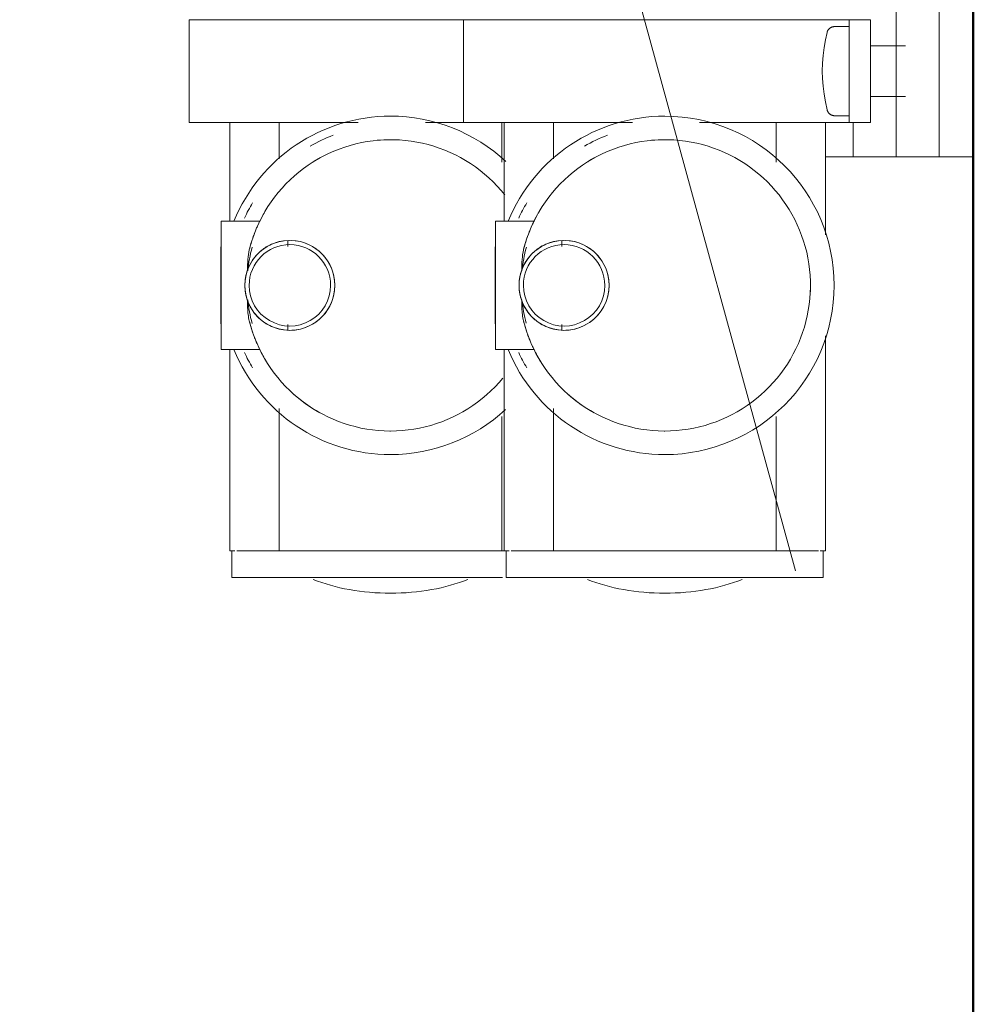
# Model space of a CAD drawing. Header units: millimetres. Extents: x -125 to 25178, y 4748 to 39091.
# Tile 48 of 98: x 17627 to 17738, y 36327 to 36442. Entities that reach past the tile are written whole.
import ezdxf

# ---------------------------------------------------------------- set-up
doc = ezdxf.new("R2010")
doc.units = ezdxf.units.MM
doc.linetypes.add('ADSK_Скрыто', pattern=[300, 150, -150])
for name, color, linetype, lineweight in [('A-DETL-____-HDLN', 90, 'ADSK_Скрыто', 9), ('A-WALL-____-MCUT', 113, 'Continuous', 50), ('A-WALL-____-OTLN', 113, 'Continuous', 20), ('M-EQPM-___-IDEN', 50, 'Continuous', 20), ('M-EQPM-____-OTLN', 50, 'Continuous', 20)]:
    doc.layers.add(name, color=color, linetype=linetype, lineweight=lineweight)

# ---------------------------------------------------------------- blocks, each defined once
blk = doc.blocks.new('Прямая форма - V line-613630-В_Этаж 03_Отопление')
at = {"layer": 'A-WALL-____-MCUT', "color": 9}
blk.add_line((7702.21, 0), (3930, 0), dxfattribs=at)
blk = doc.blocks.new('Прямая форма - SW - 019-613631-В_Этаж 03_Отопление')
blk.add_blockref('Прямая форма - V line-613630-В_Этаж 03_Отопление', (0, 0))
blk = doc.blocks.new('V line_ifc_RVT-1-В_Этаж 03_Отопление')
at = {"layer": 'A-WALL-____-OTLN', "color": 253, "lineweight": 20, "rotation": 90}
blk.add_blockref('Прямая форма - SW - 019-613631-В_Этаж 03_Отопление', (33663.24, 30037.63), dxfattribs=at)
blk = doc.blocks.new('ADSK_Коллектор с регулирующими клапанами и расходомерами - N5-1658201-В_Этаж 03_Отопление')
at = {"layer": 'A-DETL-____-HDLN', "flags": 128}
for points in [[(251.23, -16.96), (251.2, -16.94), (251.17, -16.92), (251.14, -16.9), (251.12, -16.88), (251.09, -16.85), (251.06, -16.83), (251.04, -16.8), (251.01, -16.77), (250.99, -16.75), (250.97, -16.72), (250.95, -16.69), (250.93, -16.66)], [(261.08, -16.64), (261.06, -16.67), (261.04, -16.7), (261.02, -16.73), (261, -16.76), (260.98, -16.79), (260.95, -16.81), (260.93, -16.84), (260.9, -16.86), (260.87, -16.89), (260.84, -16.91), (260.82, -16.93), (260.79, -16.95), (260.75, -16.97)]]:
    blk.add_lwpolyline(points, dxfattribs=at)
at = {"layer": 'M-EQPM-____-OTLN'}
for p, q in [((266, -4), (266, 0)), ((256, 0), (246, 0)), ((266, 0), (256, 0)), ((246, -4), (256, -4)), ((256, -4), (266, -4)), ((266, -4), (266, -5.17)), ((266, -5.17), (266, -6.66)), ((266, -9), (266, -6.66)), ((253.04, -7.93), (253.04, -11.92)), ((258.96, -11.92), (258.96, -7.93)), ((246, -9), (266, -9)), ((266, -9), (266, -10.17)), ((266, -10.17), (266, -11.66)), ((250, -14.5), (250, -12)), ((262, -12), (250, -12)), ((262, -12), (262, -14.5)), ((266, -14), (266, -11.66)), ((250, -18.5), (250, -14.5)), ((250, -14.5), (262, -14.5)), ((250.8, -14.5), (250.8, -16.19)), ((261.2, -16.19), (261.2, -14.5)), ((262, -14), (266, -14)), ((262, -14.5), (262, -18.5)), ((266, -14), (266, -17.25)), ((275.1, -17.25), (262, -17.25)), ((312, -17.25), (286.9, -17.25)), ((312, -17.85), (312, -17.25)), ((315.1, -17.5), (312, -17.5)), ((312, -22.45), (312, -18.06)), ((315.1, -54.5), (315.1, -17.5)), ((250, -53), (250, -18.5)), ((262, -18.5), (262, -31.94)), ((312, -22.45), (312, -23)), ((266.61, -23), (262, -23)), ((312, -23), (296.29, -23)), ((312, -24), (312, -23)), ((312, -24), (312, -48)), ((262, -39.76), (262, -53)), ((275.79, -48), (276.45, -48)), ((285.55, -48), (286.21, -48)), ((312, -49), (312, -48)), ((262, -49), (266.22, -49)), ((295.39, -49), (312, -49)), ((312, -49), (312, -49.55)), ((312, -53.94), (312, -49.55)), ((273.5, -51.26), (273.5, -55.75)), ((288.5, -55.75), (288.5, -51.26)), ((273.5, -54.27), (273.5, -52.38)), ((288.5, -52.38), (288.5, -54.27)), ((250, -53), (250, -59.5)), ((262, -59.5), (262, -53)), ((262, -54.75), (273.55, -54.75)), ((266.61, -55), (262, -55)), ((273.5, -54.27), (273.5, -55.75)), ((288.45, -54.75), (312, -54.75)), ((288.5, -54.27), (288.5, -55.75)), ((312, -55), (296.29, -55)), ((312, -54.75), (312, -54.15)), ((312, -54.5), (315.1, -54.5)), ((312, -54.75), (312, -55)), ((312, -56), (312, -55)), ((315.1, -86.5), (315.1, -54.92)), ((273.5, -55.75), (273.7, -55.75)), ((273.5, -55.75), (273.73, -55.75)), ((273.76, -55.75), (288.5, -55.75)), ((276.5, -55.8), (276.65, -55.8)), ((276.5, -55.8), (285.5, -55.8)), ((285.35, -55.8), (285.5, -55.8)), ((312, -56), (312, -80)), ((250, -59.5), (262, -59.5)), ((250, -85), (250, -59.5)), ((262, -59.5), (262, -63.94)), ((262, -71.76), (262, -85)), ((275.79, -80), (276.45, -80)), ((285.55, -80), (286.21, -80)), ((312, -81), (312, -80)), ((262, -81), (266.22, -81)), ((295.39, -81), (312, -81)), ((312, -81), (312, -81.55)), ((312, -85.94), (312, -81.55)), ((273.5, -83.26), (273.5, -87.75)), ((288.5, -87.75), (288.5, -83.26)), ((250, -85), (250, -91.5)), ((262, -91.5), (262, -85)), ((273.5, -86.27), (273.5, -84.38)), ((288.5, -84.38), (288.5, -86.27)), ((312, -86.75), (312, -86.15)), ((262, -86.75), (273.55, -86.75)), ((273.5, -86.27), (273.5, -87.75)), ((288.45, -86.75), (312, -86.75)), ((288.5, -86.27), (288.5, -87.75)), ((312, -86.5), (315.1, -86.5)), ((273.5, -87.75), (273.7, -87.75)), ((273.5, -87.75), (273.73, -87.75)), ((273.76, -87.75), (288.5, -87.75)), ((276.5, -87.8), (276.65, -87.8)), ((276.5, -87.8), (285.5, -87.8)), ((285.35, -87.8), (285.5, -87.8)), ((250, -91.5), (262, -91.5))]:
    blk.add_line(p, q, dxfattribs=at)
at = {"layer": 'M-EQPM-____-OTLN', "flags": 128}
for points in [[(251.5, -17.07), (251.46, -17.06), (251.43, -17.05), (251.39, -17.04), (251.36, -17.03), (251.33, -17.01), (251.3, -17), (251.26, -16.98), (251.23, -16.96), (251.2, -16.94), (251.17, -16.92), (251.14, -16.9), (251.12, -16.88), (251.09, -16.85), (251.06, -16.83), (251.04, -16.8), (251.01, -16.77), (250.99, -16.75), (250.97, -16.72), (250.95, -16.69), (250.93, -16.66), (250.91, -16.63), (250.89, -16.59), (250.88, -16.56), (250.87, -16.53), (250.85, -16.49), (250.84, -16.46), (250.83, -16.42), (250.82, -16.39), (250.82, -16.35), (250.81, -16.32), (250.8, -16.28), (250.8, -16.25), (250.8, -16.21), (250.8, -16.19)], [(256, -17.65), (255.08, -17.61), (254.16, -17.52), (253.24, -17.4), (252.33, -17.25), (251.5, -17.07)], [(260.5, -17.07), (259.6, -17.26), (258.69, -17.41), (257.77, -17.53), (256.85, -17.61), (256, -17.65)], [(261.2, -16.19), (261.2, -16.23), (261.2, -16.26), (261.19, -16.3), (261.19, -16.33), (261.18, -16.37), (261.17, -16.4), (261.16, -16.44), (261.15, -16.47), (261.14, -16.51), (261.13, -16.54), (261.11, -16.57), (261.1, -16.61), (261.08, -16.64), (261.06, -16.67), (261.04, -16.7), (261.02, -16.73), (261, -16.76), (260.98, -16.79), (260.95, -16.81), (260.93, -16.84), (260.9, -16.86), (260.87, -16.89), (260.84, -16.91), (260.82, -16.93), (260.79, -16.95), (260.75, -16.97), (260.72, -16.99), (260.69, -17), (260.66, -17.02), (260.62, -17.03), (260.59, -17.04), (260.56, -17.05), (260.52, -17.06), (260.5, -17.07)], [(298, -36), (297.99, -35.32), (297.95, -34.64), (297.88, -33.96), (297.78, -33.29), (297.66, -32.62), (297.51, -31.96), (297.34, -31.3), (297.14, -30.65), (296.91, -30.01), (296.66, -29.38), (296.38, -28.76), (296.08, -28.15), (295.75, -27.55), (295.4, -26.97), (295.03, -26.4), (294.64, -25.85), (294.22, -25.31), (293.78, -24.79), (293.32, -24.29), (292.84, -23.8), (292.35, -23.34), (291.83, -22.9), (291.3, -22.47), (290.75, -22.07), (290.19, -21.69), (289.61, -21.34), (289.01, -21.01), (288.41, -20.7), (287.79, -20.41), (287.16, -20.16), (286.52, -19.92), (285.87, -19.71), (285.22, -19.53), (284.56, -19.38), (283.89, -19.25), (283.22, -19.15), (282.54, -19.07), (281.86, -19.02), (281.18, -19), (280.5, -19.01), (279.82, -19.04), (279.15, -19.1), (278.47, -19.19), (277.8, -19.3), (277.14, -19.44), (276.48, -19.61), (275.83, -19.81), (275.18, -20.03), (274.55, -20.27), (273.93, -20.54), (273.31, -20.84), (272.71, -21.16), (272.13, -21.5), (271.55, -21.87), (271, -22.26), (270.45, -22.67), (269.93, -23.1), (269.42, -23.55), (268.93, -24.03), (268.46, -24.52), (268.02, -25.03), (267.59, -25.56), (267.18, -26.1), (266.79, -26.66), (266.43, -27.24), (266.09, -27.83), (265.78, -28.43), (265.49, -29.04), (265.22, -29.67), (264.98, -30.31), (264.77, -30.95), (264.58, -31.6), (264.42, -32.26), (264.28, -32.93), (264.17, -33.6), (264.09, -34.28), (264.03, -34.95), (264, -35.63), (264, -36)], [(264, -36), (264.01, -36.68), (264.05, -37.36), (264.12, -38.04), (264.22, -38.71), (264.34, -39.38), (264.49, -40.04), (264.66, -40.7), (264.86, -41.35), (265.09, -41.99), (265.34, -42.62), (265.62, -43.24), (265.92, -43.85), (266.25, -44.45), (266.6, -45.03), (266.97, -45.6), (267.36, -46.15), (267.78, -46.69), (268.22, -47.21), (268.68, -47.71), (269.16, -48.2), (269.65, -48.66), (270.17, -49.1), (270.7, -49.53), (271.25, -49.93), (271.81, -50.31), (272.39, -50.66), (272.99, -50.99), (273.59, -51.3), (274.21, -51.59), (274.84, -51.84), (275.48, -52.08), (276.13, -52.29), (276.78, -52.47), (276.85, -52.49)], [(285.15, -52.49), (285.8, -52.31), (286.45, -52.1), (287.09, -51.87), (287.72, -51.62), (288.34, -51.33), (288.95, -51.03), (289.54, -50.7), (290.12, -50.35), (290.69, -49.97), (291.24, -49.57), (291.77, -49.15), (292.29, -48.71), (292.79, -48.25), (293.27, -47.77), (293.73, -47.27), (294.17, -46.75), (294.59, -46.21), (294.99, -45.66), (295.36, -45.09), (295.72, -44.51), (296.04, -43.92), (296.35, -43.31), (296.63, -42.69), (296.88, -42.06), (297.11, -41.42), (297.32, -40.77), (297.49, -40.11), (297.65, -39.45), (297.77, -38.78), (297.87, -38.11), (297.94, -37.43), (297.98, -36.76), (298, -36.08), (298, -36)], [(270.45, -54.67), (269.93, -55.1), (269.42, -55.55), (268.93, -56.03), (268.46, -56.52), (268.02, -57.03), (267.59, -57.56), (267.18, -58.1), (266.79, -58.66), (266.43, -59.24), (266.09, -59.83), (265.78, -60.43), (265.49, -61.04), (265.22, -61.67), (264.98, -62.31), (264.77, -62.95), (264.58, -63.6), (264.42, -64.26), (264.28, -64.93), (264.17, -65.6), (264.09, -66.28), (264.03, -66.95), (264, -67.63), (264, -68)], [(298, -68), (297.99, -67.32), (297.95, -66.64), (297.88, -65.96), (297.78, -65.29), (297.66, -64.62), (297.51, -63.96), (297.34, -63.3), (297.14, -62.65), (296.91, -62.01), (296.66, -61.38), (296.38, -60.76), (296.08, -60.15), (295.75, -59.55), (295.4, -58.97), (295.03, -58.4), (294.64, -57.85), (294.22, -57.31), (293.78, -56.79), (293.32, -56.29), (292.84, -55.8), (292.35, -55.34), (291.83, -54.9)], [(264, -68), (264.01, -68.68), (264.05, -69.36), (264.12, -70.04), (264.22, -70.71), (264.34, -71.38), (264.49, -72.04), (264.66, -72.7), (264.86, -73.35), (265.09, -73.99), (265.34, -74.62), (265.62, -75.24), (265.92, -75.85), (266.25, -76.45), (266.6, -77.03), (266.97, -77.6), (267.36, -78.15), (267.78, -78.69), (268.22, -79.21), (268.68, -79.71), (269.16, -80.2), (269.65, -80.66), (270.17, -81.1), (270.7, -81.53), (271.25, -81.93), (271.81, -82.31), (272.39, -82.66), (272.99, -82.99), (273.59, -83.3), (274.21, -83.59), (274.84, -83.84), (275.48, -84.08), (276.13, -84.29), (276.78, -84.47), (276.85, -84.49)], [(285.15, -84.49), (285.8, -84.31), (286.45, -84.1), (287.09, -83.87), (287.72, -83.62), (288.34, -83.33), (288.95, -83.03), (289.54, -82.7), (290.12, -82.35), (290.69, -81.97), (291.24, -81.57), (291.77, -81.15), (292.29, -80.71), (292.79, -80.25), (293.27, -79.77), (293.73, -79.27), (294.17, -78.75), (294.59, -78.21), (294.99, -77.66), (295.36, -77.09), (295.72, -76.51), (296.04, -75.92), (296.35, -75.31), (296.63, -74.69), (296.88, -74.06), (297.11, -73.42), (297.32, -72.77), (297.49, -72.11), (297.65, -71.45), (297.77, -70.78), (297.87, -70.11), (297.94, -69.43), (297.98, -68.76), (298, -68.08), (298, -68)]]:
    blk.add_lwpolyline(points, dxfattribs=at)
at = {"layer": 'M-EQPM-____-OTLN'}
for centre, radius, start, end in [((281, -36), 19.75, 0, 180), ((281, -36), 17, 86.9607, 93.1177), ((281, -36), 19.75, 180, 247.682), ((281, -36), 17, 180, 185.2815), ((281, -36), 19.75, 292.318, 0), ((281, -47.75), 5.25, 90, 201.2048), ((281, -47.75), 5.25, 90, 177.6758), ((281, -47.75), 5.25, 338.7952, 90), ((281, -47.75), 5.25, 2.3242, 90), ((281, -36), 18.76, 200.8943, 209.9461), ((281, -47.75), 4.75, 90, 270), ((281, -47.75), 4.75, 270, 90), ((281, -36), 17, 208.6646, 211.9105), ((281, -36), 17, 317.6813, 330.9929), ((281, -47.75), 5.25, 182.3242, 270), ((281, -47.75), 5.25, 270, 357.6758), ((281, -36), 17, 296.179, 301.4807), ((281, -36), 17, 239.0986, 243.821), ((281, -36), 18.76, 239.121, 245.2785), ((281, -36), 16.75, 254.6261, 264.1776), ((281, -36), 16.75, 275.8224, 285.2381), ((281, -36), 18.76, 294.7215, 300.879), ((281, -68), 19.75, 137.0235, 180), ((281, -68), 19.75, 0, 42.7992), ((281, -68), 19.75, 180, 247.682), ((281, -68), 17, 180, 185.2815), ((281, -68), 19.75, 292.318, 0), ((281, -68), 18.76, 200.8943, 209.9461), ((281, -79.75), 5.25, 90, 201.2048), ((281, -79.75), 5.25, 90, 177.6758), ((281, -79.75), 5.25, 338.7952, 90), ((281, -79.75), 5.25, 2.3242, 90), ((281, -79.75), 4.75, 90, 270), ((281, -79.75), 4.75, 270, 90), ((281, -68), 17, 208.6646, 211.9105), ((281, -68), 17, 317.6813, 330.9929), ((281, -79.75), 5.25, 182.3242, 270), ((281, -79.75), 5.25, 270, 357.6758), ((281, -68), 17, 239.0986, 243.821), ((281, -68), 17, 296.179, 301.4807), ((281, -68), 18.76, 239.121, 245.2785), ((281, -68), 16.75, 254.6261, 264.1776), ((281, -68), 16.75, 275.8224, 285.3739), ((281, -68), 18.76, 294.7215, 300.879)]:
    blk.add_arc(centre, radius, start, end, dxfattribs=at)
for centre, start_param, end_param in [((309.8, -36), 4.712389, 5.397482), ((309.8, -36), 4.027296, 4.712389), ((309.8, -68), 4.712389, 5.397482), ((309.8, -68), 4.027296, 4.712389)]:
    blk.add_ellipse(centre, major_axis=(0, 14.25), ratio=0.5, start_param=start_param, end_param=end_param, dxfattribs=at)
for points, knots in [([(279.2, -52.68), (278.8, -52.54), (278.33, -52.3), (277.84, -51.95), (277.67, -51.81), (277.5, -51.67), (277.3, -51.48), (277.09, -51.26), (276.92, -51.06), (276.73, -50.82), (276.43, -50.37), (276.22, -49.95), (276.11, -49.65)], [-1, -1, -1, -1, -0.7, -0.625, -0.5875, -0.55, -0.475, -0.4, -0.35, -0.3, -0.2, 0, 0, 0, 0]), ([(285.89, -49.65), (285.78, -49.95), (285.57, -50.37), (285.27, -50.82), (285.08, -51.06), (284.93, -51.23), (284.78, -51.4), (284.62, -51.55), (284.46, -51.7), (284.23, -51.89), (283.94, -52.11), (283.45, -52.41), (283.06, -52.59), (282.8, -52.68)], [-1, -1, -1, -1, -0.8, -0.7, -0.65, -0.6, -0.55, -0.5, -0.45, -0.4, -0.3, -0.2, 0, 0, 0, 0]), ([(276.85, -52.49), (276.6, -52.42), (276.11, -52.28), (275.56, -52.11), (275.16, -51.97), (274.89, -51.86), (274.63, -51.76), (274.4, -51.67), (274.19, -51.58), (273.95, -51.47), (273.62, -51.31), (273.5, -51.26), (273.5, -51.26)], [0, 0, 0, 0, 0.125, 0.25, 0.3125, 0.375, 0.4375, 0.5, 0.5625, 0.625, 0.75, 1, 1, 1, 1]), ([(273.5, -51.31), (273.5, -51.35), (273.5, -51.44), (273.5, -51.6), (273.5, -51.74), (273.5, -51.96), (273.5, -52.18), (273.5, -52.38)], [0.2, 0.2, 0.2, 0.2, 0.4, 0.55, 0.625, 0.7, 1, 1, 1, 1]), ([(288.5, -51.26), (288.5, -51.26), (288.38, -51.31), (288, -51.49), (287.67, -51.64), (287.37, -51.76), (287.11, -51.86), (286.84, -51.97), (286.44, -52.11), (285.89, -52.28), (285.4, -52.42), (285.15, -52.49)], [0, 0, 0, 0, 0.25, 0.375, 0.5, 0.5625, 0.625, 0.6875, 0.75, 0.875, 1, 1, 1, 1]), ([(288.5, -52.38), (288.5, -52.12), (288.5, -51.8), (288.5, -51.51), (288.5, -51.38), (288.5, -51.33), (288.5, -51.31)], [0, 0, 0, 0, 0.4, 0.55, 0.7, 0.8, 0.8, 0.8, 0.8]), ([(279.2, -84.68), (278.8, -84.54), (278.33, -84.3), (277.84, -83.95), (277.67, -83.81), (277.5, -83.67), (277.3, -83.48), (277.09, -83.26), (276.92, -83.06), (276.73, -82.82), (276.43, -82.37), (276.22, -81.95), (276.11, -81.65)], [-1, -1, -1, -1, -0.7, -0.625, -0.5875, -0.55, -0.475, -0.4, -0.35, -0.3, -0.2, 0, 0, 0, 0]), ([(285.89, -81.65), (285.78, -81.95), (285.57, -82.37), (285.27, -82.82), (285.08, -83.06), (284.93, -83.23), (284.78, -83.4), (284.62, -83.55), (284.46, -83.7), (284.23, -83.89), (283.94, -84.11), (283.45, -84.41), (283.06, -84.59), (282.8, -84.68)], [-1, -1, -1, -1, -0.8, -0.7, -0.65, -0.6, -0.55, -0.5, -0.45, -0.4, -0.3, -0.2, 0, 0, 0, 0]), ([(276.85, -84.49), (276.6, -84.42), (276.11, -84.28), (275.56, -84.11), (275.16, -83.97), (274.89, -83.86), (274.63, -83.76), (274.4, -83.67), (274.19, -83.58), (273.95, -83.47), (273.62, -83.31), (273.5, -83.26), (273.5, -83.26)], [0, 0, 0, 0, 0.125, 0.25, 0.3125, 0.375, 0.4375, 0.5, 0.5625, 0.625, 0.75, 1, 1, 1, 1]), ([(273.5, -83.31), (273.5, -83.35), (273.5, -83.44), (273.5, -83.6), (273.5, -83.74), (273.5, -83.96), (273.5, -84.18), (273.5, -84.38)], [0.2, 0.2, 0.2, 0.2, 0.4, 0.55, 0.625, 0.7, 1, 1, 1, 1]), ([(288.5, -83.26), (288.5, -83.26), (288.38, -83.31), (288, -83.49), (287.67, -83.64), (287.37, -83.76), (287.11, -83.86), (286.84, -83.97), (286.44, -84.11), (285.89, -84.28), (285.4, -84.42), (285.15, -84.49)], [0, 0, 0, 0, 0.25, 0.375, 0.5, 0.5625, 0.625, 0.6875, 0.75, 0.875, 1, 1, 1, 1]), ([(288.5, -84.38), (288.5, -84.12), (288.5, -83.8), (288.5, -83.51), (288.5, -83.38), (288.5, -83.33), (288.5, -83.31)], [0, 0, 0, 0, 0.4, 0.55, 0.7, 0.8, 0.8, 0.8, 0.8])]:
    blk.add_open_spline(points, degree=3, knots=knots, dxfattribs=at)
for points in [[(279.2, -52.68), (278.78, -52.69), (277.96, -52.67), (277.21, -52.56), (276.85, -52.49)], [(281, -53), (280.69, -53), (280.07, -52.94), (279.48, -52.79), (279.2, -52.68)], [(282.8, -52.68), (282.52, -52.79), (281.93, -52.94), (281.31, -53), (281, -53)], [(285.15, -52.49), (284.91, -52.54), (284.42, -52.63), (283.63, -52.68), (283.08, -52.69), (282.8, -52.68)], [(279.2, -84.68), (278.78, -84.69), (277.96, -84.67), (277.21, -84.56), (276.85, -84.49)], [(281, -85), (280.69, -85), (280.07, -84.94), (279.48, -84.79), (279.2, -84.68)], [(282.8, -84.68), (282.52, -84.79), (281.93, -84.94), (281.31, -85), (281, -85)], [(285.15, -84.49), (284.91, -84.54), (284.42, -84.63), (283.63, -84.68), (283.08, -84.69), (282.8, -84.68)]]:
    blk.add_open_spline(points, degree=3, dxfattribs=at)

msp = doc.modelspace()

# ---------------------------------------------------------------- linework, layer by layer
at = {"layer": 'M-EQPM-___-IDEN'}
msp.add_line((17717.7, 36377.3), (17073.59, 38730.14), dxfattribs=at)

# ---------------------------------------------------------------- block references
at = {"lineweight": 9}
msp.add_blockref('V line_ifc_RVT-1-В_Этаж 03_Отопление', (-15924.78, 0), dxfattribs=at)
at = {"layer": 'A-DETL-____-HDLN', "rotation": 269.9999999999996}
msp.add_blockref('ADSK_Коллектор с регулирующими клапанами и расходомерами - N5-1658201-В_Этаж 03_Отопление', (17738.46, 36691.6), dxfattribs=at)

doc.saveas('drawing.dxf')
